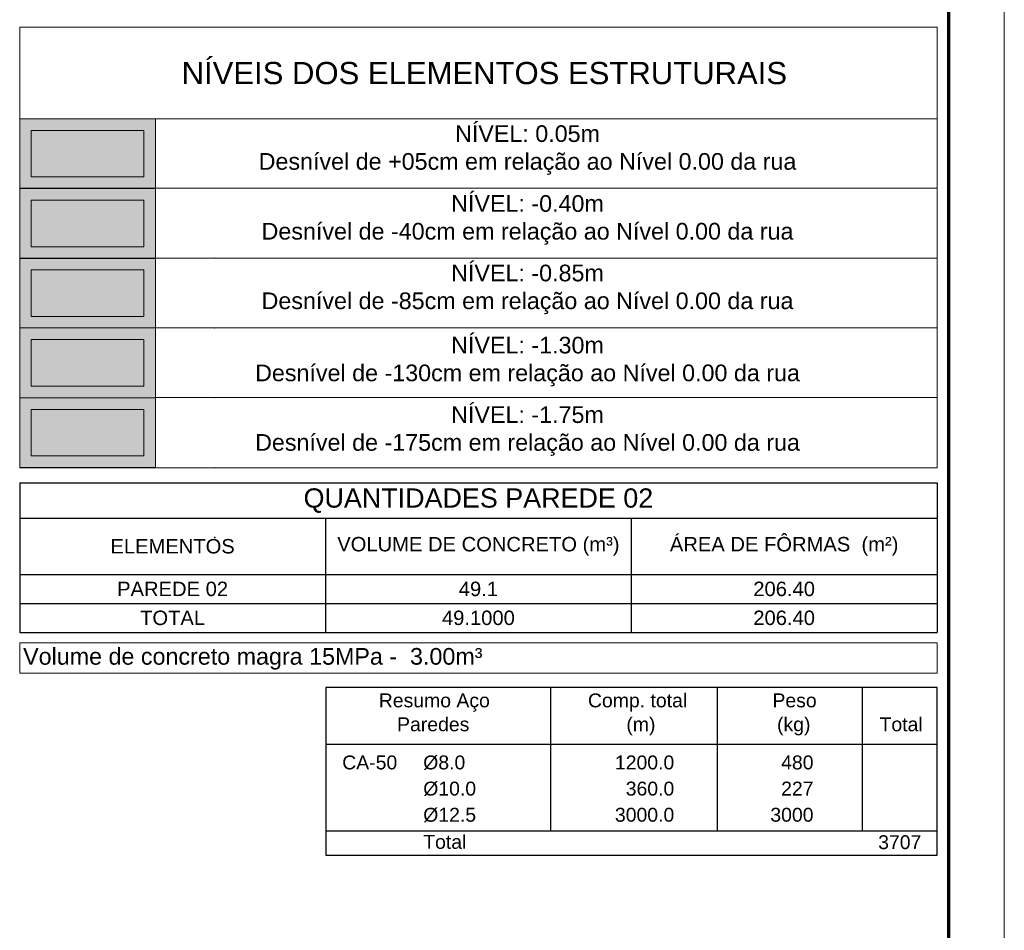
# Model space of a CAD drawing. Header units: millimetres. Extents: x 83 to 471, y -739 to 93.
# Tile 118 of 185: x 195 to 213, y -330 to -313. Entities that reach past the tile are written whole.
import ezdxf
from ezdxf.enums import TextEntityAlignment as Align

# ---------------------------------------------------------------- set-up
doc = ezdxf.new("R2010")
doc.units = ezdxf.units.MM
for name, color, linetype, lineweight in [('__MAGNUS.Margem', 7, 'Continuous', 70), ('__MAGNUS.Selo', 7, 'Continuous', 30), ('COTAS', 250, 'Continuous', 5), ('PECA_COMPLETA', 7, 'Continuous', 0), ('TABELAS', 7, 'Continuous', 9), ('VIG_HATCH', 7, 'Continuous', 0)]:
    doc.layers.add(name, color=color, linetype=linetype, lineweight=lineweight)
doc.layers.add('Selo', color=7, linetype='Continuous')
doc.styles.add('Arial', font='arial.ttf')
doc.styles.add('Arial Narrow', font='ARIALN.TTF')

# ---------------------------------------------------------------- blocks, each defined once
blk = doc.blocks.new('*U1863')
at = {"layer": '__MAGNUS.Margem', "lineweight": 9}
blk.add_line((183.08, -12.28), (183.08, 828.72), dxfattribs=at)
at = {"layer": '__MAGNUS.Margem', "linetype": 'Continuous'}
blk.add_line((173.08, -2.28), (173.08, 818.72), dxfattribs=at)
at = {"layer": '__MAGNUS.Selo', "style": 'Arial Narrow', "width": 1}
for tag, height, p in [('PROPRIETÁRIO', 3.4, (17.21, 48.91)), ('EDIFICAÇÃORESIDENCIAL', 3.4, (17.21, 40.61)), ('ESTRUTURAL', 3.4, (17.8, 20.69)), ('ANTEPROJETO', 2.43, (111.69, 13.5)), ('ARQ01/01', 5.5, (139.44, 9.5)), ('INDICADA', 2.43, (111.53, 8))]:
    blk.add_attdef(tag, text='', height=height, dxfattribs=at).set_placement(p, align=Align.MIDDLE_LEFT)
at = {"layer": '__MAGNUS.Selo', "lineweight": 30, "flags": 104}
for tag, p in [('ENDEREÇODAOBRA', (17.21, 33.54)), ('ENDEREÇODAOBRA', (17.21, 27.87)), ('TÍTULO', (17.21, 10.8))]:
    blk.add_attdef(tag, text='', height=3.4, dxfattribs=at).set_placement(p, align=Align.MIDDLE_LEFT)
blk = doc.blocks.new('*T2580')
at = {"layer": 'COTAS', "color": 0, "lineweight": 25, "transparency": 16777216}
blk.add_line((0, 0), (16.511, 0), dxfattribs=at)
at = {"layer": 'COTAS', "color": 0, "lineweight": 25}
for p, q in [((0, 0), (0, -2.69)), ((16.511, 0), (16.511, -2.69)), ((0, -2.69), (5.504, -2.69))]:
    blk.add_line(p, q, dxfattribs=at)
at = {"layer": 'COTAS', "color": 0, "lineweight": -2, "transparency": 16777216}
for p, q in [((0, -0.635), (16.511, -0.635)), ((0, -1.648), (16.511, -1.648)), ((0, -2.17), (16.511, -2.17))]:
    blk.add_line(p, q, dxfattribs=at)
at = {"layer": 'COTAS', "color": 0, "lineweight": -2}
for p, q in [((5.504, -0.635), (5.504, -2.69)), ((11.007, -0.635), (11.007, -2.69)), ((5.504, -2.69), (16.511, -2.69))]:
    blk.add_line(p, q, dxfattribs=at)
at = {"layer": 'COTAS', "color": 0, "attachment_point": 5, "style": 'Arial'}
for s, insert, char_height, width in [('QUANTIDADES PAREDE 02', (8.256, -0.318), 0.34646, 16.33779), ('ELEMENTOS', (2.752, -1.141), 0.2598, 5.33044), ('{\\C256;VOLUME DE CONCRETO (m³)}', (8.256, -1.141), 0.25984, 5.33044), ('{\\C256;ÁREA DE FÔRMAS  (m²)}', (13.759, -1.141), 0.25984, 5.33044), ('PAREDE 02', (2.752, -1.909), 0.2598, 5.33044), ('49.1', (8.256, -1.909), 0.2598, 5.33044), ('206.40', (13.759, -1.909), 0.2598, 5.33044), ('TOTAL', (2.752, -2.43), 0.2598, 5.33044), ('49.1000', (8.256, -2.43), 0.2598, 5.33044), ('206.40', (13.759, -2.43), 0.2598, 5.33044)]:
    blk.add_mtext(s, dxfattribs=dict(at, insert=insert, char_height=char_height, width=width))
blk = doc.blocks.new('níveis')
at = {"true_color": 0xe8e6e3}
h = blk.add_hatch(color=254, dxfattribs=at)
h.dxf.hatch_style = 1
h.paths.add_polyline_path([(-16.511, -1.978), (-14.067, -1.978), (-14.067, -3.236), (-16.511, -3.236)])
at = {"layer": 'VIG_HATCH', "true_color": 0xe6f9ff}
h = blk.add_hatch(color=7, dxfattribs=at)
h.dxf.hatch_style = 1
h.paths.add_polyline_path([(-16.511, -3.236), (-14.067, -3.236), (-14.067, -4.494), (-16.511, -4.494)])
at = {"layer": 'VIG_HATCH', "true_color": 0xe4fce3}
h = blk.add_hatch(color=7, dxfattribs=at)
h.dxf.hatch_style = 1
h.paths.add_polyline_path([(-16.511, -4.488), (-14.067, -4.488), (-14.067, -5.746), (-16.511, -5.746)])
at = {"layer": 'VIG_HATCH', "true_color": 0xffffe5}
h = blk.add_hatch(color=7, dxfattribs=at)
h.dxf.hatch_style = 1
h.paths.add_polyline_path([(-16.511, -5.746), (-14.067, -5.746), (-14.067, -7.004), (-16.511, -7.004)])
at = {"layer": 'VIG_HATCH', "true_color": 0xffe0e0}
h = blk.add_hatch(color=254, dxfattribs=at)
h.dxf.hatch_style = 1
h.paths.add_polyline_path([(-16.511, -7.004), (-14.067, -7.004), (-14.067, -8.256), (-16.511, -8.256)])
for p, q in [((-14.067, -5.746), (0, -5.746)), ((-14.067, -6.998), (0, -6.998)), ((-14.067, -8.262), (0, -8.262))]:
    blk.add_line(p, q)
for p in [(-12.999, -4.488), (-12.999, -5.746), (-12.999, -7.004), (-12.999, -8.262)]:
    blk.add_point(p)
at = {"layer": 'TABELAS'}
for p, q in [((-16.511, -1.978), (0, -1.978)), ((-16.511, -3.23), (0, -3.23)), ((-16.511, -4.488), (0, -4.488))]:
    blk.add_line(p, q, dxfattribs=at)
for points in [[(0, -0.331), (0, -8.262), (-16.511, -8.262), (-16.511, -0.331)], [(-16.511, -1.978), (-14.067, -1.978), (-14.067, -3.236), (-16.511, -3.236)], [(-16.302, -2.187), (-14.276, -2.187), (-14.276, -3.027), (-16.302, -3.027)], [(-16.511, -3.236), (-14.067, -3.236), (-14.067, -4.494), (-16.511, -4.494)], [(-16.302, -3.445), (-14.276, -3.445), (-14.276, -4.285), (-16.302, -4.285)], [(-16.511, -4.488), (-14.067, -4.488), (-14.067, -5.746), (-16.511, -5.746)], [(-16.302, -4.697), (-14.276, -4.697), (-14.276, -5.537), (-16.302, -5.537)], [(-16.511, -5.746), (-14.067, -5.746), (-14.067, -7.004), (-16.511, -7.004)], [(-16.302, -5.955), (-14.276, -5.955), (-14.276, -6.795), (-16.302, -6.795)], [(-16.511, -7.004), (-14.067, -7.004), (-14.067, -8.256), (-16.511, -8.256)], [(-16.302, -7.213), (-14.276, -7.213), (-14.276, -8.047), (-16.302, -8.047)]]:
    blk.add_lwpolyline(points, close=True, dxfattribs=at)
at = {"color": 7, "attachment_point": 2, "style": 'Arial'}
for s, width, insert, char_height in [('NÍVEIS DOS ELEMENTOS ESTRUTURAIS', 16.03427, (-8.148, -0.955), 0.4), ('NÍVEL: 0.05m\\PDesnível de +05cm em relação ao Nível 0.00 da rua', 11.19273, (-7.371, -2.096), 0.3), ('NÍVEL: -0.40m\\PDesnível de -40cm em relação ao Nível 0.00 da rua', 11.19273, (-7.371, -3.354), 0.3), ('NÍVEL: -0.85m\\PDesnível de -85cm em relação ao Nível 0.00 da rua', 11.19273, (-7.371, -4.606), 0.3), ('NÍVEL: -1.30m\\PDesnível de -130cm em relação ao Nível 0.00 da rua', 17.81152, (-7.371, -5.905), 0.3), ('NÍVEL: -1.75m\\PDesnível de -175cm em relação ao Nível 0.00 da rua', 17.81152, (-7.371, -7.157), 0.3)]:
    blk.add_mtext_dynamic_manual_height_columns(s, width=width, gutter_width=10.682, heights=[0], dxfattribs=dict(at, insert=insert, char_height=char_height))

msp = doc.modelspace()

# ---------------------------------------------------------------- linework, layer by layer
msp.add_point((198.72707, -322.74019))
at = {"layer": 'PECA_COMPLETA'}
msp.add_lwpolyline([(195.2149, -324.63424), (211.72592, -324.63424), (211.72592, -325.18198), (195.2149, -325.18198)], close=True, dxfattribs=at)
at = {"layer": 'Selo'}
for p, q in [((204.77211, -328.02382), (204.77211, -325.4437)), ((207.77248, -328.02382), (207.77248, -325.4437)), ((210.38134, -328.02382), (210.38134, -325.4437)), ((200.72592, -326.46314), (211.72592, -326.46314)), ((200.72592, -328.02382), (211.72592, -328.02382)), ((200.72592, -328.45822), (211.72592, -328.45822))]:
    msp.add_line(p, q, dxfattribs=at)
msp.add_lwpolyline([(200.72592, -328.45822), (211.72592, -328.45822), (211.72592, -325.4437), (200.72592, -325.4437)], close=True, dxfattribs=at)

# ---------------------------------------------------------------- block references
msp.add_blockref('*T2580', (195.2149, -321.75791))
at = {"layer": '__MAGNUS.Selo', "color": 7, "true_color": 0xffffff, "xscale": 0.0999999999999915, "yscale": 0.0999999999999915, "zscale": 0.0999999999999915}
msp.add_blockref('*U1863', (194.62889, -361.38966), dxfattribs=at)
at = {"layer": 'COTAS'}
msp.add_blockref('níveis', (211.72592, -313.21994), dxfattribs=at)

# ---------------------------------------------------------------- texts
at = {"layer": 'COTAS', "color": 7, "insert": (195.27641, -324.73026), "char_height": 0.3, "attachment_point": 1, "style": 'Arial'}
msp.add_mtext_dynamic_manual_height_columns('Volume de concreto magra 15MPa -  3.00m³', width=13.4255193, gutter_width=10.6823, heights=[0], dxfattribs=at)
at = {"layer": 'Selo', "style": 'Arial'}
for s, p in [('Resumo Aço', (201.67787, -325.79826)), ('Comp. total', (205.44313, -325.79826)), ('Peso', (208.7635, -325.79826)), ('Paredes', (202.00753, -326.22846)), ('(m)', (206.134, -326.22846)), ('(kg)', (208.84642, -326.22846)), ('Total', (210.69106, -326.22846)), ('CA-50', (201.02033, -326.91563)), ('%%C8.0', (202.47799, -326.91563)), ('%%C10.0', (202.47799, -327.38679)), ('%%C12.5', (202.47799, -327.85795)), ('Total', (202.47799, -328.34642))]:
    msp.add_text(s, height=0.25, dxfattribs=at).set_placement(p)
for s, p in [('1200.0', (206.99634, -326.91563)), ('480', (209.50245, -326.91563)), ('360.0', (206.99634, -327.38679)), ('227', (209.50245, -327.38679)), ('3000.0', (206.99634, -327.85795)), ('3000', (209.50245, -327.85795)), ('3707', (211.44334, -328.35194))]:
    msp.add_text(s, height=0.25, dxfattribs=at).set_placement(p, align=Align.RIGHT)

doc.saveas('drawing.dxf')
